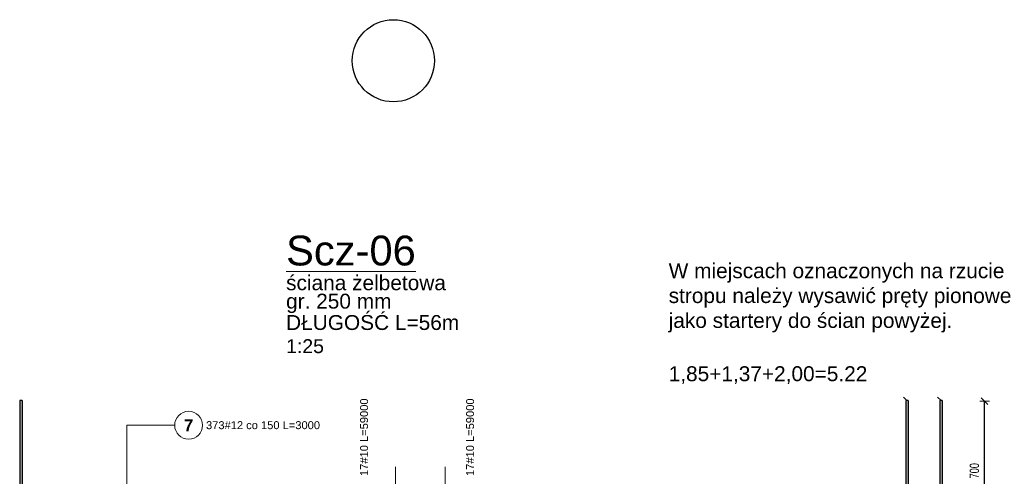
# Model space of a CAD drawing. Extents: x -1474 to 455485, y -101625 to 75879.
# Tile 28 of 31: x 328357 to 333308, y -87031 to -84735. Entities that reach past the tile are written whole.
import ezdxf

# ---------------------------------------------------------------- set-up
doc = ezdxf.new("R2010")
doc.units = 0
doc.header["$LTSCALE"] = 10
doc.header["$MEASUREMENT"] = 0
doc.linetypes.add('HIDDEN', pattern=[0.375, 0.25, -0.125])
for name, color, linetype, lineweight in [('P-Opis', 1, 'Continuous', 18), ('P-Przerywana', 13, 'HIDDEN', 9), ('P-Wymiar', 254, 'Continuous', 9)]:
    doc.layers.add(name, color=color, linetype=linetype, lineweight=lineweight)
for name, color, linetype in [('RCAD_kształt pręta', 7, 'Continuous'), ('RCAD_opis kształtu pręta', 7, 'Continuous'), ('RCAD_opis rozkładu', 7, 'Continuous'), ('RCAD_pręt wyrzucony', 130, 'Continuous')]:
    doc.layers.add(name, color=color, linetype=linetype)
doc.styles.add('_Fd Opis', font='arial.ttf')
doc.styles.add('ROMANS', font='arial.ttf', dxfattribs={"width": 0.7})
doc.styles.add('style1', font='arial.ttf')
doc.styles.add('style3', font='arialbd.ttf')
doc.dimstyles.new('A25', dxfattribs={"dimscale": 27, "dimtxt": 1.75, "dimasz": 0.05, "dimexe": 0, "dimexo": 0, "dimgap": 1, "dimtad": 1, "dimdec": 4, "dimrnd": 1, "dimdsep": 46, "dimtxsty": 'ROMANS', "dimblk": '[[[[[[[[', "dimcen": 2, "dimdle": 2, "dimse1": 1, "dimse2": 1, "dimclrd": 256, "dimclrt": 1, "dimadec": 0, "dimazin": 0, "dimtfac": 1, "dimtdec": 4, "dimtix": 1, "dimtmove": 2, "dimatfit": 3, "dimldrblk": '[[[[[[[[', "dimfxl": 0, "dimtvp": 0.6, "dimtolj": 1, "dimlwd": -1, "dimarcsym": 0})

# ---------------------------------------------------------------- blocks, each defined once
blk = doc.blocks.new('[[[[[[[[')
at = {"layer": 'P-Wymiar'}
for p, q in [((-12.7, -12.7), (12.7, 12.7)), ((0, 0), (-4.6, 0)), ((0, 18), (0, -18))]:
    blk.add_line(p, q, dxfattribs=at)
blk = doc.blocks.new('*D166')
at = {"transparency": 16777216}
blk.add_line((333208.8, -87351.6), (333208.8, -86654.3), dxfattribs=at)
at = {"layer": 'Defpoints', "color": 0, "transparency": 16777216}
for p in [(333186.7, -86652.9), (333208.8, -86652.9), (333186.7, -87352.9)]:
    blk.add_point(p, dxfattribs=at)
at = {"transparency": 16777216, "xscale": 1.35, "yscale": 1.35, "zscale": 1.35}
for p, rotation in [((333208.8, -86652.9), 90), ((333208.8, -87352.9), 270)]:
    blk.add_blockref('[[[[[[[[', p, dxfattribs=dict(at, rotation=rotation))
at = {"color": 1, "transparency": 16777216, "insert": (333157.7, -87002.9), "char_height": 47.25, "attachment_point": 5, "rotation": 90, "style": 'ROMANS', "bg_fill": 3, "box_fill_scale": 1.25, "bg_fill_color": 256, "bg_fill_true_color": 13158600, "bg_fill_transparency": 0}
blk.add_mtext('\\A1;700', dxfattribs=at)

msp = doc.modelspace()

# ---------------------------------------------------------------- hatches: boundary and pattern name
at = {"layer": 'RCAD_kształt pręta'}
for points in [[(332812.30516, -86650.27354), (332824.30516, -86650.27354), (332824.30516, -91012.93326), (332812.30516, -91012.93326)], [(332983.94799, -86650.27354), (332995.94799, -86650.27354), (332995.94799, -91012.93326), (332983.94799, -91012.93326)]]:
    msp.add_hatch(color=4, dxfattribs=at).paths.add_polyline_path(points, flags=0)
at = {"layer": 'RCAD_pręt wyrzucony'}
msp.add_hatch(color=4, dxfattribs=at).paths.add_polyline_path([(328357.01354, -86650.27354), (328369.01354, -86650.27354), (328369.01354, -91012.93326), (328357.01354, -91012.93326)], flags=0)

# ---------------------------------------------------------------- linework, layer by layer
msp.add_circle((330236.06437, -84941.13603), 206.61689)
at = {"layer": 'P-Przerywana'}
for points in [[(330246.73802, -87352.93326), (330246.73802, -86981.88999)], [(330496.73802, -87352.93326), (330496.73802, -86981.88999)]]:
    msp.add_lwpolyline(points, dxfattribs=at)
at = {"layer": 'RCAD_kształt pręta', "color": 2, "lineweight": 5}
for p, q in [((332818.30516, -86650.27354), (332800.80516, -86632.77354)), ((332989.94799, -86650.27354), (332972.44799, -86632.77354))]:
    msp.add_line(p, q, dxfattribs=at)
at = {"layer": 'RCAD_kształt pręta', "color": 4}
for p, q in [((332812.30516, -86650.27354), (332812.30516, -91012.93326)), ((332824.30516, -86650.27354), (332812.30516, -86650.27354)), ((332824.30516, -86650.27354), (332824.30516, -91012.93326)), ((332983.94799, -86650.27354), (332983.94799, -91012.93326)), ((332995.94799, -86650.27354), (332983.94799, -86650.27354)), ((332995.94799, -86650.27354), (332995.94799, -91012.93326))]:
    msp.add_line(p, q, dxfattribs=at)
at = {"layer": 'RCAD_opis kształtu pręta', "color": 8, "lineweight": 0}
for q in [(328896.25036, -87360.44425), (329136.4692, -86773.89265)]:
    msp.add_line((328896.25036, -86773.89265), q, dxfattribs=at)
msp.add_circle((329206.4692, -86773.89265), 70, dxfattribs=at)
at = {"layer": 'RCAD_pręt wyrzucony', "color": 4}
for p, q in [((328357.01354, -86650.27354), (328357.01354, -91012.93326)), ((328369.01354, -86650.27354), (328357.01354, -86650.27354)), ((328369.01354, -86650.27354), (328369.01354, -91012.93326))]:
    msp.add_line(p, q, dxfattribs=at)

# ---------------------------------------------------------------- texts
at = {"layer": 'P-Opis', "attachment_point": 4, "style": '_Fd Opis'}
for s, insert, char_height, width in [('{\\LScz-06}', (329696.57819, -85896.41899), 150, 652.1828104), ('W miejscach oznaczonych na rzucie stropu należy wysawić pręty pionowe jako startery do ścian powyżej.', (331620.30268, -86133.21511), 75, 1781.7633136), ('ściana żelbetowa', (329696.57819, -86057.83338), 75, 803.7687585), ('gr. 250 mm', (329696.57819, -86161.21192), 75, 529.8601637), ('DŁUGOŚĆ L=56m', (329696.57819, -86257.87031), 75, 1016.1834925), ('1,85+1,37+2,00=5.22', (331620.30268, -86521.80346), 75, 1781.7633136)]:
    msp.add_mtext(s, dxfattribs=dict(at, insert=insert, char_height=char_height, width=width))
at = {"layer": 'P-Opis', "insert": (329696.57819, -86376.68097), "char_height": 70, "attachment_point": 4, "style": '_Fd Opis'}
msp.add_mtext('1:25', dxfattribs=at)
at = {"layer": 'RCAD_opis kształtu pręta', "color": 1, "attachment_point": 5}
for s, insert, char_height, style in [('7', (329206.4692, -86773.89265), 60, 'style3'), ('373#12 co 150 L=3000', (329580.61654, -86773.89265), 40, 'style1')]:
    msp.add_mtext(s, dxfattribs=dict(at, insert=insert, char_height=char_height, style=style))
at = {"layer": 'RCAD_opis rozkładu', "color": 2, "char_height": 40, "attachment_point": 5, "rotation": 90, "style": 'style1'}
for insert in [(330088.88453, -86834.07467), (330621.90388, -86834.07467)]:
    msp.add_mtext('17#10 L=59000', dxfattribs=dict(at, insert=insert))

# ---------------------------------------------------------------- dimensions: what is measured, and where the dimension line sits
dim = msp.add_linear_dim(base=(333208.84114, -86652.93326), p1=(333186.68897, -87352.93326), p2=(333186.68897, -86652.93326), angle=90, dimstyle='A25', override={"dimfxl": 160, "dimfxlon": 1, "dimtfill": 1})
dim.commit()
dim.dimension.update_dxf_attribs({"geometry": '*D166', "text_midpoint": (333157.71656, -87002.93326)})

doc.saveas('drawing.dxf')
